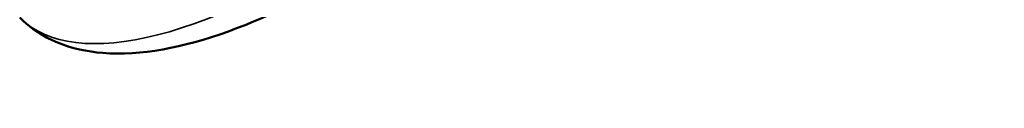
# Paper-space layout 'Sheet_1' of a CAD drawing. Header units: millimetres. Extents: x 0 to 118, y 0 to 118.
# Tile 146 of 175: x 100.5132 to 101.0006, y 18.8294 to 18.8683. Entities that reach past the tile are written whole.
import ezdxf

# ---------------------------------------------------------------- set-up
doc = ezdxf.new("R2010")
doc.units = ezdxf.units.MM
doc.layers.add('Visible (ANSI)', color=7, linetype='Continuous', lineweight=50)
doc.layers.add('Visible Narrow (ANSI)', color=7, linetype='Continuous', lineweight=35)

psp = doc.layouts.new('Sheet_1')

# ---------------------------------------------------------------- linework, layer by layer
at = {"layer": 'Visible (ANSI)'}
psp.add_open_spline([(100.95812, 19.31775), (100.96644, 19.30944), (100.97179, 19.29854), (100.97742, 19.27178), (100.97623, 19.25531), (100.96695, 19.21596), (100.95725, 19.19231), (100.93071, 19.1432), (100.91415, 19.1179), (100.87602, 19.06767), (100.85458, 19.04275), (100.80881, 18.99536), (100.78451, 18.97289), (100.73524, 18.93241), (100.71029, 18.91443), (100.66178, 18.8846), (100.63827, 18.87284), (100.59391, 18.85688), (100.5732, 18.85281), (100.53874, 18.85554), (100.52393, 18.86111), (100.51322, 18.8718)], degree=3, knots=[2.479038, 2.479038, 2.479038, 2.479038, 2.700996, 2.700996, 2.989196, 2.989196, 3.339145, 3.339145, 3.674662, 3.674662, 4.003093, 4.003093, 4.329579, 4.329579, 4.657087, 4.657087, 4.989594, 4.989594, 5.335057, 5.335057, 5.620631, 5.620631, 5.620631, 5.620631], dxfattribs=at)
at = {"layer": 'Visible Narrow (ANSI)'}
psp.add_ellipse((100.73567, 19.09477), major_axis=(-0.22245, -0.22298), ratio=0.345066, start_param=0, end_param=3.141593, dxfattribs=at)

doc.saveas('drawing.dxf')
